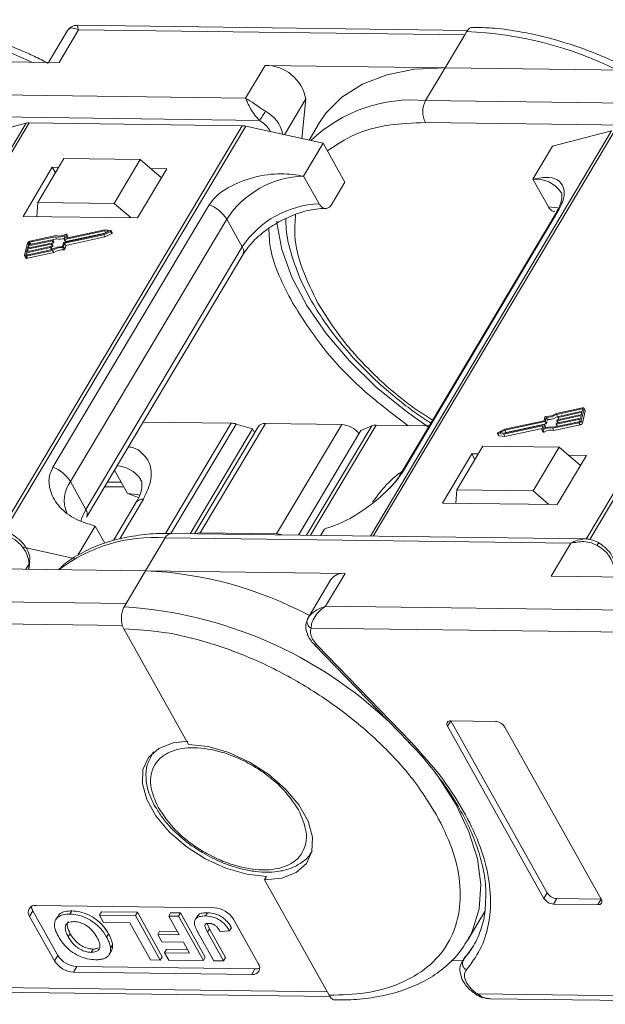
# Model space of a CAD drawing. Header units: millimetres. Extents: x 3104 to 4027, y -212 to 440.
# Tile 34 of 39: x 3779 to 3817, y 249 to 312. Entities that reach past the tile are written whole.
import ezdxf

# ---------------------------------------------------------------- set-up
doc = ezdxf.new("R2010")
doc.units = ezdxf.units.MM

msp = doc.modelspace()

# ---------------------------------------------------------------- linework, layer by layer
at = {"color": 7, "linetype": 'Continuous', "lineweight": 15}
for p, q in [((3781.519, 309.389), (3782.772, 311.494)), ((3807.713, 311.458), (3782.658, 311.788)), ((3782.772, 311.494), (3807.528, 311.167)), ((3782.061, 311.444), (3780.843, 309.398)), ((3807.528, 311.167), (3806.275, 309.063)), ((3807.653, 311.378), (3807.528, 311.167)), ((3768.721, 309.558), (3781.519, 309.389)), ((3794.727, 309.215), (3793.475, 307.11)), ((3806.275, 309.063), (3794.727, 309.215)), ((3805.023, 306.958), (3806.275, 309.063)), ((3806.275, 309.063), (3819.073, 308.894)), ((3793.475, 307.11), (3767.468, 307.453)), ((3795.973, 304.765), (3797.338, 307.059)), ((3797.338, 307.059), (3797.078, 304.521)), ((3831.029, 306.615), (3805.023, 306.958)), ((3794.369, 305.684), (3767.449, 306.039)), ((3779.395, 305.503), (3763.923, 279.508)), ((3764.109, 279.506), (3779.596, 305.525)), ((3775.595, 304.517), (3779.395, 305.503)), ((3793.256, 305.345), (3777.767, 279.321)), ((3777.998, 279.297), (3793.485, 305.317)), ((3779.596, 305.525), (3793.256, 305.345)), ((3793.485, 305.317), (3798.454, 304.216)), ((3798.218, 305.544), (3797.547, 304.417)), ((3831.923, 305.189), (3805.004, 305.544)), ((3816.95, 305.008), (3801.478, 279.013)), ((3801.664, 279.01), (3817.151, 305.03)), ((3813.149, 304.022), (3816.95, 305.008)), ((3830.811, 304.85), (3815.321, 278.825)), ((3815.552, 278.801), (3831.04, 304.822)), ((3798.454, 304.216), (3797.201, 302.111)), ((3798.454, 304.216), (3799.85, 301.722)), ((3811.897, 301.917), (3813.149, 304.022)), ((3781.082, 302.677), (3779.203, 299.52)), ((3781.824, 303.233), (3780.154, 300.427)), ((3781.49, 302.672), (3781.082, 302.677)), ((3781.082, 302.677), (3781.281, 302.321)), ((3786.723, 303.168), (3781.824, 303.233)), ((3785.052, 300.362), (3786.723, 303.168)), ((3786.723, 303.168), (3788.086, 302.003)), ((3786.55, 299.423), (3788.43, 302.58)), ((3788.43, 302.58), (3787.395, 302.594)), ((3798.198, 300.33), (3797.201, 302.111)), ((3799.015, 300.319), (3799.85, 301.722)), ((3811.897, 301.917), (3812.894, 300.136)), ((3780.154, 300.427), (3780.099, 299.508)), ((3785.052, 300.362), (3780.154, 300.427)), ((3791.147, 300.276), (3781.125, 283.438)), ((3786.144, 299.428), (3785.052, 300.362)), ((3779.203, 299.52), (3786.55, 299.423)), ((3813.427, 299.818), (3803.405, 282.98)), ((3803.557, 283.142), (3813.579, 299.98)), ((3782.243, 282.509), (3792.265, 299.347)), ((3793.262, 297.566), (3792.265, 299.347)), ((3781.277, 298.223), (3779.622, 297.867)), ((3781.319, 298.292), (3779.637, 297.93)), ((3781.357, 298.08), (3781.277, 298.223)), ((3781.819, 297.858), (3784.374, 298.407)), ((3781.848, 298.06), (3781.906, 298.305)), ((3784.42, 298.598), (3781.865, 298.048)), ((3781.868, 297.809), (3784.376, 298.348)), ((3781.945, 297.906), (3784.448, 298.444)), ((3782.003, 298.371), (3781.948, 298.141)), ((3781.948, 297.666), (3784.456, 298.205)), ((3784.452, 298.665), (3781.965, 298.13)), ((3782.081, 298.242), (3782.001, 298.384)), ((3782.003, 298.371), (3782.082, 298.228)), ((3782.064, 298.151), (3782.082, 298.228)), ((3784.374, 298.407), (3784.696, 298.567)), ((3784.376, 298.348), (3784.814, 298.565)), ((3784.456, 298.205), (3784.376, 298.348)), ((3784.696, 298.567), (3784.42, 298.598)), ((3784.493, 298.466), (3784.42, 298.598)), ((3784.828, 298.623), (3784.452, 298.665)), ((3784.456, 298.205), (3784.894, 298.422)), ((3784.814, 298.565), (3784.894, 298.422)), ((3784.925, 298.471), (3784.846, 298.613)), ((3779.487, 297.808), (3779.305, 297.047)), ((3779.435, 297.256), (3780.972, 297.586)), ((3781.01, 297.745), (3779.473, 297.414)), ((3779.488, 297.478), (3781.025, 297.808)), ((3779.526, 297.636), (3779.488, 297.478)), ((3781.063, 297.966), (3779.526, 297.636)), ((3779.602, 297.502), (3779.526, 297.636)), ((3779.542, 297.699), (3781.079, 298.03)), ((3779.572, 297.826), (3779.542, 297.699)), ((3779.632, 297.719), (3779.572, 297.826)), ((3779.622, 297.867), (3779.697, 297.733)), ((3780.99, 297.575), (3780.982, 297.543)), ((3781.069, 297.439), (3780.989, 297.582)), ((3780.99, 297.58), (3781.09, 297.602)), ((3781.069, 297.432), (3780.99, 297.575)), ((3781.09, 297.602), (3781.01, 297.745)), ((3781.043, 297.797), (3781.035, 297.765)), ((3781.115, 297.622), (3781.035, 297.765)), ((3781.122, 297.661), (3781.042, 297.804)), ((3781.043, 297.802), (3781.143, 297.824)), ((3781.123, 297.654), (3781.043, 297.797)), ((3781.143, 297.824), (3781.063, 297.966)), ((3781.096, 298.018), (3781.088, 297.987)), ((3781.168, 297.844), (3781.088, 297.987)), ((3781.175, 297.883), (3781.095, 298.025)), ((3781.096, 298.024), (3781.357, 298.08)), ((3781.176, 297.876), (3781.096, 298.018)), ((3781.115, 297.622), (3781.123, 297.654)), ((3781.168, 297.844), (3781.176, 297.876)), ((3781.736, 297.593), (3781.794, 297.838)), ((3781.809, 297.564), (3781.868, 297.809)), ((3781.889, 297.421), (3781.809, 297.564)), ((3781.848, 298.053), (3781.928, 297.91)), ((3781.945, 297.906), (3781.865, 298.048)), ((3781.948, 297.666), (3781.868, 297.809)), ((3781.889, 297.421), (3781.948, 297.666)), ((3781.954, 298.13), (3781.948, 298.141)), ((3793.262, 297.566), (3783.24, 280.728)), ((3779.309, 297.006), (3779.389, 296.863)), ((3779.42, 297.192), (3779.39, 297.066)), ((3779.39, 297.066), (3779.402, 297.043)), ((3779.409, 296.98), (3781.091, 297.341)), ((3779.489, 296.837), (3779.409, 296.98)), ((3780.957, 297.523), (3779.42, 297.192)), ((3779.495, 297.058), (3779.42, 297.192)), ((3779.424, 297.043), (3781.08, 297.399)), ((3779.473, 297.414), (3779.435, 297.256)), ((3779.548, 297.28), (3779.473, 297.414)), ((3779.489, 296.837), (3781.171, 297.199)), ((3781.032, 297.389), (3780.957, 297.523)), ((3781.062, 297.401), (3780.982, 297.543)), ((3781.062, 297.401), (3781.069, 297.432)), ((3781.171, 297.199), (3781.091, 297.341)), ((3781.742, 297.522), (3781.821, 297.379)), ((3783.283, 280.227), (3793.305, 297.065)), ((3815.076, 287.238), (3813.394, 286.877)), ((3815.061, 287.175), (3813.406, 286.819)), ((3813.485, 286.677), (3813.406, 286.819)), ((3815.05, 286.962), (3813.513, 286.632)), ((3813.528, 286.695), (3815.065, 287.026)), ((3814.998, 286.41), (3815.18, 287.171)), ((3815.012, 286.804), (3815.05, 286.962)), ((3815.089, 287.125), (3815.061, 287.175)), ((3815.065, 287.026), (3815.096, 287.153)), ((3815.078, 286.268), (3815.26, 287.028)), ((3815.256, 287.07), (3815.176, 287.212)), ((3815.18, 287.171), (3815.26, 287.028)), ((3786.918, 286.333), (3792.548, 286.259)), ((3792.548, 286.259), (3788.336, 279.181)), ((3788.692, 279.169), (3792.88, 286.204)), ((3790.571, 279.214), (3794.747, 286.23)), ((3793.925, 285.887), (3792.88, 286.204)), ((3794.747, 286.23), (3799.645, 286.166)), ((3812.617, 286.41), (3810.109, 285.87)), ((3812.666, 286.36), (3810.111, 285.811)), ((3810.191, 285.668), (3812.746, 286.217)), ((3812.676, 286.655), (3812.617, 286.41)), ((3812.746, 286.217), (3812.666, 286.36)), ((3812.749, 286.625), (3812.691, 286.38)), ((3812.771, 286.238), (3812.691, 286.38)), ((3812.829, 286.483), (3812.749, 286.625)), ((3812.771, 286.238), (3812.829, 286.483)), ((3813.166, 285.927), (3814.848, 286.288)), ((3813.208, 285.996), (3814.863, 286.351)), ((3813.389, 286.2), (3813.397, 286.232)), ((3813.39, 286.193), (3813.469, 286.052)), ((3814.944, 286.519), (3813.407, 286.189)), ((3813.482, 286.055), (3813.407, 286.189)), ((3813.422, 286.252), (3814.959, 286.582)), ((3813.442, 286.422), (3813.45, 286.453)), ((3813.443, 286.415), (3813.522, 286.274)), ((3814.997, 286.741), (3813.46, 286.41)), ((3813.535, 286.276), (3813.46, 286.41)), ((3813.475, 286.474), (3815.012, 286.804)), ((3813.485, 286.677), (3813.506, 286.681)), ((3813.495, 286.643), (3813.503, 286.675)), ((3813.496, 286.636), (3813.575, 286.495)), ((3813.588, 286.498), (3813.513, 286.632)), ((3814.848, 286.288), (3814.928, 286.146)), ((3814.913, 286.392), (3814.944, 286.519)), ((3814.959, 286.582), (3814.997, 286.741)), ((3815.078, 286.268), (3814.998, 286.41)), ((3793.925, 285.887), (3789.924, 279.165)), ((3794.286, 286.029), (3790.199, 279.162)), ((3794.059, 285.648), (3793.925, 285.887)), ((3799.645, 286.166), (3795.469, 279.15)), ((3796.864, 279.074), (3800.865, 285.796)), ((3801.569, 286.09), (3797.389, 279.067)), ((3797.633, 279.064), (3801.843, 286.137)), ((3801.569, 286.09), (3800.865, 285.796)), ((3801.843, 286.137), (3805.257, 286.092)), ((3809.64, 285.605), (3809.719, 285.463)), ((3809.657, 285.595), (3810.033, 285.554)), ((3809.737, 285.453), (3809.657, 285.595)), ((3810.109, 285.87), (3809.671, 285.654)), ((3810.111, 285.811), (3809.789, 285.651)), ((3809.789, 285.651), (3810.066, 285.621)), ((3810.033, 285.554), (3812.52, 286.088)), ((3810.066, 285.621), (3812.62, 286.17)), ((3810.191, 285.668), (3810.111, 285.811)), ((3810.113, 285.411), (3812.501, 285.924)), ((3810.117, 285.632), (3810.191, 285.668)), ((3812.483, 285.848), (3812.538, 286.077)), ((3812.484, 285.834), (3812.564, 285.691)), ((3812.534, 286.063), (3812.52, 286.088)), ((3812.616, 285.69), (3812.536, 285.832)), ((3812.638, 286.159), (3812.579, 285.914)), ((3812.717, 286.023), (3812.637, 286.165)), ((3812.717, 286.016), (3812.638, 286.159)), ((3812.705, 285.964), (3812.717, 286.016)), ((3813.246, 285.784), (3813.166, 285.927)), ((3813.246, 285.784), (3814.928, 286.146)), ((3809.737, 285.453), (3810.113, 285.411)), ((3810.113, 285.411), (3810.033, 285.554)), ((3808.688, 284.777), (3807.018, 281.97)), ((3813.587, 284.712), (3808.688, 284.777)), ((3811.916, 281.906), (3813.587, 284.712)), ((3813.587, 284.712), (3814.95, 283.547)), ((3807.988, 284.291), (3806.109, 281.134)), ((3808.396, 284.285), (3807.988, 284.291)), ((3807.988, 284.291), (3808.187, 283.935)), ((3813.456, 281.037), (3815.335, 284.194)), ((3815.335, 284.194), (3814.175, 284.209)), ((3785.076, 283.239), (3785.909, 281.75)), ((3782.243, 282.509), (3783.24, 280.728)), ((3784.621, 282.474), (3785.511, 282.462)), ((3784.448, 282.183), (3785.676, 282.167)), ((3806.967, 281.122), (3807.018, 281.97)), ((3807.018, 281.97), (3811.916, 281.906)), ((3812.925, 281.044), (3811.916, 281.906)), ((3786.465, 281.183), (3784.999, 278.721)), ((3785.412, 278.842), (3786.925, 281.384)), ((3785.909, 281.75), (3786.618, 281.497)), ((3806.109, 281.134), (3813.456, 281.037)), ((3782.721, 277.782), (3783.838, 279.659)), ((3783.838, 279.659), (3784.458, 278.553)), ((3798.289, 279.055), (3798.534, 279.466)), ((3787.066, 276.789), (3788.319, 278.894)), ((3788.319, 278.894), (3814.325, 278.551)), ((3815.263, 278.831), (3788.731, 279.181)), ((3795.469, 279.15), (3790.571, 279.214)), ((3779.213, 278.302), (3782.586, 277.555)), ((3814.325, 278.551), (3813.073, 276.446)), ((3779.585, 276.887), (3779.635, 277.372)), ((3775.518, 276.941), (3787.066, 276.789)), ((3779.382, 276.89), (3779.59, 277.241)), ((3779.59, 277.241), (3779.554, 276.888)), ((3787.066, 276.789), (3785.813, 274.684)), ((3799.864, 276.62), (3787.066, 276.789)), ((3798.943, 276.218), (3797.481, 273.761)), ((3798.612, 274.515), (3799.864, 276.62)), ((3813.073, 276.446), (3824.621, 276.293)), ((3785.813, 274.684), (3761.057, 275.01)), ((3785.813, 274.684), (3785.688, 274.473)), ((3823.368, 274.189), (3798.612, 274.515)), ((3760.125, 273.608), (3785.583, 273.273)), ((3797.501, 273.793), (3797.405, 273.545)), ((3785.669, 273.059), (3789.818, 265.649)), ((3797.68, 273.113), (3823.138, 272.777)), ((3798.042, 272.042), (3797.767, 272.405)), ((3797.892, 272.045), (3803.936, 265.795)), ((3804.087, 265.791), (3798.042, 272.042)), ((3806.429, 266.809), (3806.638, 267.16)), ((3806.429, 266.809), (3812.612, 255.766)), ((3809.496, 267.123), (3806.638, 267.16)), ((3806.638, 267.16), (3812.821, 256.117)), ((3816.286, 255.718), (3810.103, 266.761)), ((3803.925, 265.79), (3804.065, 265.649)), ((3787.545, 265.128), (3787.429, 264.933)), ((3787.429, 264.933), (3787.469, 264.998)), ((3787.469, 264.998), (3787.595, 265.172)), ((3797.741, 258.796), (3797.692, 258.718)), ((3794.809, 257.168), (3794.684, 256.957)), ((3794.684, 256.957), (3798.832, 249.547)), ((3812.612, 255.766), (3812.821, 256.117)), ((3791.476, 255.161), (3780.046, 255.311)), ((3813.22, 255.404), (3813.428, 255.755)), ((3813.22, 255.404), (3816.077, 255.367)), ((3813.428, 255.755), (3816.286, 255.717)), ((3816.077, 255.367), (3816.286, 255.717)), ((3779.629, 254.61), (3779.837, 254.96)), ((3779.629, 254.61), (3781.224, 251.76)), ((3779.837, 254.96), (3781.433, 252.111)), ((3781.429, 254.614), (3781.304, 254.403)), ((3782.324, 254.964), (3782.199, 254.753)), ((3784.108, 254.692), (3784.233, 254.902)), ((3786.411, 254.662), (3784.108, 254.692)), ((3784.108, 254.692), (3784.374, 254.217)), ((3784.233, 254.902), (3786.536, 254.872)), ((3786.536, 254.872), (3786.411, 254.662)), ((3788.006, 251.812), (3786.411, 254.662)), ((3786.536, 254.872), (3788.132, 252.022)), ((3788.546, 254.633), (3788.671, 254.844)), ((3788.546, 254.633), (3789.221, 253.428)), ((3789.174, 254.625), (3788.546, 254.633)), ((3788.671, 254.844), (3789.299, 254.836)), ((3789.299, 254.836), (3789.174, 254.625)), ((3790.77, 251.775), (3789.174, 254.625)), ((3789.299, 254.836), (3790.895, 251.986)), ((3790.414, 254.67), (3790.289, 254.46)), ((3791.033, 254.849), (3790.908, 254.639)), ((3807.706, 253.054), (3808.822, 254.93)), ((3784.374, 254.217), (3786.049, 254.195)), ((3786.049, 254.195), (3787.378, 251.82)), ((3791.009, 254.151), (3791.16, 253.813)), ((3794.287, 251.587), (3792.691, 254.437)), ((3782.232, 253.505), (3782.106, 253.294)), ((3784.561, 253.289), (3784.687, 253.499)), ((3787.84, 253.446), (3787.965, 253.656)), ((3787.84, 253.446), (3788.105, 252.971)), ((3789.221, 253.428), (3787.84, 253.446)), ((3787.965, 253.656), (3789.101, 253.641)), ((3790.434, 253.563), (3791.439, 251.766)), ((3791.035, 253.603), (3791.16, 253.813)), ((3792.067, 251.758), (3791.035, 253.603)), ((3791.16, 253.813), (3792.193, 251.969)), ((3791.841, 253.647), (3792.449, 253.675)), ((3792.449, 253.675), (3792.574, 253.886)), ((3784.946, 252.777), (3784.821, 252.566)), ((3788.105, 252.971), (3789.487, 252.953)), ((3789.487, 252.953), (3789.876, 252.259)), ((3807.851, 253.311), (3807.706, 253.054)), ((3781.224, 251.76), (3781.433, 252.111)), ((3783.571, 252.305), (3783.696, 252.516)), ((3784.737, 252.176), (3784.862, 252.386)), ((3788.285, 252.28), (3788.41, 252.49)), ((3788.285, 252.28), (3788.551, 251.805)), ((3789.876, 252.259), (3788.285, 252.28)), ((3788.41, 252.49), (3789.756, 252.472)), ((3808.053, 252.658), (3807.436, 251.803)), ((3787.378, 251.82), (3788.006, 251.812)), ((3788.006, 251.812), (3788.132, 252.022)), ((3788.551, 251.805), (3790.77, 251.775)), ((3790.77, 251.775), (3790.895, 251.986)), ((3791.439, 251.766), (3792.067, 251.758)), ((3792.193, 251.969), (3792.067, 251.758)), ((3806.669, 251.777), (3807.403, 251.768)), ((3807.506, 251.941), (3807.368, 251.708)), ((3807.368, 251.708), (3807.436, 251.803)), ((3807.436, 251.803), (3807.565, 252.019)), ((3782.439, 251.036), (3782.648, 251.387)), ((3782.439, 251.036), (3793.869, 250.886)), ((3782.648, 251.387), (3794.078, 251.237)), ((3793.869, 250.886), (3794.078, 251.237)), ((3798.713, 249.761), (3770.809, 250.129)), ((3771.601, 249.826), (3798.897, 249.466)), ((3808.303, 249.563), (3808.304, 249.563)), ((3836.267, 249.266), (3808.364, 249.634)), ((3809.155, 249.33), (3836.452, 248.97))]:
    msp.add_line(p, q, dxfattribs=at)
at = {"color": 7, "linetype": 'Continuous', "lineweight": 15, "flags": 128}
for points in [[(3806.275, 309.063), (3804.313, 308.962), (3802.533, 308.611), (3800.971, 308.014), (3799.659, 307.185), (3798.624, 306.14), (3798.218, 305.544)], [(3813.562, 300.06), (3813.499, 300.073), (3812.894, 300.136)], [(3813.579, 299.98), (3813.491, 299.904), (3813.427, 299.818)], [(3805.207, 286.007), (3803.786, 287.007), (3801.861, 288.577), (3800.133, 290.256), (3798.637, 292.013), (3797.402, 293.812), (3796.453, 295.618), (3795.808, 297.394), (3795.481, 299.106), (3795.47, 299.224)], [(3781.949, 298.386), (3781.96, 298.391), (3781.97, 298.394), (3781.98, 298.394), (3781.989, 298.393), (3781.996, 298.39), (3782.001, 298.385), (3782.003, 298.378), (3782.003, 298.371)], [(3782.082, 298.228), (3782.083, 298.236), (3782.081, 298.242)], [(3784.828, 298.623), (3784.838, 298.62), (3784.844, 298.615), (3784.847, 298.608), (3784.847, 298.599), (3784.843, 298.59), (3784.836, 298.58), (3784.826, 298.572), (3784.814, 298.565)], [(3784.894, 298.422), (3784.906, 298.429), (3784.916, 298.438), (3784.923, 298.447), (3784.927, 298.457), (3784.927, 298.466), (3784.925, 298.471)], [(3780.972, 297.586), (3780.976, 297.587), (3780.98, 297.587), (3780.983, 297.586), (3780.986, 297.585), (3780.988, 297.583), (3780.99, 297.581), (3780.99, 297.578), (3780.99, 297.575)], [(3781.025, 297.808), (3781.03, 297.808), (3781.033, 297.808), (3781.037, 297.808), (3781.039, 297.806), (3781.041, 297.805), (3781.043, 297.802), (3781.043, 297.8), (3781.043, 297.797)], [(3781.079, 298.03), (3781.083, 298.03), (3781.087, 298.03), (3781.09, 298.03), (3781.093, 298.028), (3781.095, 298.026), (3781.096, 298.024), (3781.096, 298.021), (3781.096, 298.018)], [(3781.865, 298.048), (3781.861, 298.048), (3781.857, 298.048), (3781.854, 298.049), (3781.851, 298.05), (3781.849, 298.052), (3781.848, 298.054), (3781.847, 298.057), (3781.848, 298.06)], [(3781.948, 298.141), (3781.947, 298.138), (3781.948, 298.136), (3781.949, 298.133), (3781.951, 298.131), (3781.954, 298.13), (3781.957, 298.13), (3781.961, 298.129), (3781.965, 298.13)], [(3779.409, 296.98), (3779.385, 296.976), (3779.362, 296.977), (3779.342, 296.981), (3779.326, 296.988), (3779.314, 296.999), (3779.306, 297.013), (3779.303, 297.029), (3779.305, 297.047)], [(3779.39, 297.066), (3779.389, 297.06), (3779.39, 297.054), (3779.393, 297.05), (3779.397, 297.046), (3779.402, 297.043), (3779.409, 297.042), (3779.416, 297.042), (3779.424, 297.043)], [(3781.059, 297.394), (3781.061, 297.398), (3781.062, 297.401)], [(3815.096, 287.153), (3815.096, 287.159), (3815.095, 287.164), (3815.093, 287.169), (3815.088, 287.172), (3815.083, 287.175), (3815.076, 287.176), (3815.069, 287.176), (3815.061, 287.175)], [(3815.076, 287.238), (3815.1, 287.242), (3815.123, 287.242), (3815.143, 287.238), (3815.159, 287.23), (3815.172, 287.219), (3815.179, 287.205), (3815.182, 287.189), (3815.18, 287.171)], [(3813.407, 286.189), (3813.402, 286.188), (3813.399, 286.188), (3813.395, 286.189), (3813.393, 286.19), (3813.391, 286.192), (3813.389, 286.194), (3813.389, 286.197), (3813.389, 286.2)], [(3813.46, 286.41), (3813.456, 286.41), (3813.452, 286.41), (3813.449, 286.411), (3813.446, 286.412), (3813.444, 286.414), (3813.442, 286.416), (3813.442, 286.419), (3813.442, 286.422)], [(3813.513, 286.632), (3813.509, 286.632), (3813.505, 286.632), (3813.502, 286.632), (3813.499, 286.634), (3813.497, 286.635), (3813.496, 286.638), (3813.495, 286.64), (3813.495, 286.643)], [(3809.657, 285.595), (3809.648, 285.598), (3809.641, 285.603), (3809.638, 285.61), (3809.638, 285.619), (3809.642, 285.629), (3809.649, 285.638), (3809.659, 285.647), (3809.671, 285.654)], [(3812.536, 285.832), (3812.526, 285.827), (3812.515, 285.825), (3812.505, 285.824), (3812.496, 285.825), (3812.489, 285.828), (3812.484, 285.834), (3812.482, 285.84), (3812.483, 285.848)], [(3812.538, 286.077), (3812.538, 286.08), (3812.537, 286.083), (3812.536, 286.085), (3812.534, 286.087), (3812.531, 286.088), (3812.528, 286.089), (3812.524, 286.089), (3812.52, 286.088)], [(3812.564, 285.691), (3812.564, 285.691), (3812.569, 285.686), (3812.576, 285.683), (3812.585, 285.681), (3812.595, 285.682), (3812.605, 285.685), (3812.616, 285.69)], [(3812.62, 286.17), (3812.624, 286.17), (3812.628, 286.17), (3812.631, 286.17), (3812.634, 286.168), (3812.636, 286.167), (3812.637, 286.164), (3812.638, 286.162), (3812.638, 286.159)], [(3786.696, 281.644), (3786.514, 281.688), (3785.909, 281.75)], [(3783.24, 280.728), (3782.977, 280.179), (3782.912, 279.973)], [(3816.017, 278.41), (3816.055, 278.474), (3816.084, 278.527), (3816.104, 278.566), (3816.115, 278.59), (3816.115, 278.598), (3816.114, 278.598)], [(3779.635, 277.372), (3779.622, 277.312), (3779.59, 277.241)], [(3797.892, 272.045), (3797.902, 272.037), (3797.937, 272.024), (3797.984, 272.026), (3798.042, 272.042)], [(3794.809, 257.168), (3793.547, 257.31), (3792.216, 257.696), (3790.895, 258.304), (3789.66, 259.099), (3788.583, 260.034), (3787.726, 261.055), (3787.139, 262.103), (3786.857, 263.116), (3786.895, 264.037), (3787.253, 264.811), (3787.907, 265.393), (3788.822, 265.749), (3789.774, 265.86)], [(3789.818, 265.649), (3791.08, 265.507), (3792.411, 265.121), (3793.732, 264.513), (3794.967, 263.718), (3796.045, 262.783), (3796.901, 261.762), (3797.488, 260.714), (3797.77, 259.701), (3797.732, 258.78), (3797.375, 258.007), (3796.72, 257.424), (3795.805, 257.068), (3794.684, 256.957)], [(3803.936, 265.795), (3803.946, 265.786), (3803.982, 265.774), (3804.029, 265.776), (3804.087, 265.791)], [(3805.642, 263.832), (3805.817, 263.593), (3806.956, 261.817), (3807.804, 260.044), (3808.343, 258.311), (3808.564, 256.654), (3808.461, 255.105), (3808.037, 253.697), (3807.851, 253.311)]]:
    msp.add_lwpolyline(points, dxfattribs=at)
at = {"color": 7, "linetype": 'Continuous', "lineweight": 15}
for centre, radius, start, end in [((3769.159, 287.971), 23.921, 63.68222, 87.74889), ((3806.714, 287.476), 23.921, 63.68222, 87.74889), ((3794.747, 306.58), 2.635, 10.46334, 90.43159), ((3804.155, 297.628), 9.369, 84.68884, 133.81237), ((3806.378, 306.233), 1.537, 151.84726, 206.63631), ((3787.263, 310.722), 8.711, 324.66196, 329.24799), ((3793.715, 304.312), 2.212, 12.3939, 62.13915), ((3779.579, 304.763), 0.762, 88.71486, 103.94659), ((3793.234, 304.214), 1.132, 77.19266, 88.88778), ((3797.4, 295.966), 6.148, 91.85146, 146.63211), ((3812.067, 299.912), 2.012, 34.97651, 94.86365), ((3790.313, 298.134), 2.299, 31.86296, 68.72336), ((3798.397, 294.185), 6.148, 91.85146, 146.63211), ((3781.48, 299.118), 0.918, 257.21693, 297.64361), ((3781.521, 299.091), 0.825, 255.81963, 301.24295), ((3779.672, 297.734), 0.199, 100.13345, 158.28269), ((3779.634, 297.801), 0.0664, 100.13345, 158.28269), ((3781.004, 297.777), 0.0332, 280.13345, 338.28269), ((3781.058, 297.999), 0.0332, 280.13345, 338.28269), ((3781.718, 296.448), 1.145, 89.11156, 123.86502), ((3781.084, 297.635), 0.0332, 280.13345, 338.28269), ((3781.114, 297.657), 0.00928, 343.83362, 27.82236), ((3781.137, 297.856), 0.0332, 280.13345, 338.28269), ((3781.167, 297.878), 0.00928, 343.83362, 27.82236), ((3781.556, 298.921), 0.864, 256.65483, 290.57082), ((3781.747, 297.588), 0.0666, 265.08198, 338.22439), ((3781.825, 297.826), 0.0332, 100.13345, 158.28269), ((3781.939, 297.92), 0.0147, 219.38216, 291.31431), ((3792.877, 297.281), 0.48, 333.29813, 36.49761), ((3780.951, 297.555), 0.0332, 280.13345, 338.28269), ((3781.061, 297.435), 0.00928, 343.83362, 27.82236), ((3781.662, 296.548), 0.978, 85.32254, 125.72777), ((3781.742, 296.405), 0.978, 85.32254, 125.72777), ((3781.827, 297.446), 0.0666, 265.08198, 338.22439), ((3779.457, 296.919), 0.0882, 219.38216, 291.31431), ((3812.823, 287.671), 0.978, 265.32254, 305.72777), ((3812.767, 287.77), 1.145, 269.11156, 303.86502), ((3815.207, 287.044), 0.0557, 343.83362, 27.82236), ((3792.518, 285.05), 1.21, 72.60466, 88.58202), ((3794.691, 285.73), 0.503, 83.62421, 143.5489), ((3812.66, 286.393), 0.0332, 280.13345, 338.28269), ((3812.738, 286.63), 0.0666, 85.08198, 158.22439), ((3812.74, 286.25), 0.0332, 280.13345, 338.28269), ((3812.847, 287.628), 1.145, 269.11156, 303.86502), ((3813.428, 286.219), 0.0332, 100.13345, 158.28269), ((3813.481, 286.441), 0.0332, 100.13345, 158.28269), ((3813.534, 286.663), 0.0332, 100.13345, 158.28269), ((3814.813, 286.484), 0.199, 280.13345, 338.28269), ((3814.851, 286.417), 0.0664, 280.13345, 338.28269), ((3814.893, 286.342), 0.199, 280.13345, 338.28269), ((3799.553, 284.619), 1.549, 39.39998, 86.5962), ((3801.82, 285.445), 0.692, 88.08646, 111.31749), ((3812.964, 285.127), 0.825, 75.81963, 121.24295), ((3813.005, 285.1), 0.918, 77.21693, 117.64361), ((3813.044, 284.984), 0.825, 75.81963, 121.24295), ((3812.708, 286.019), 0.00928, 343.83362, 27.82236), ((3809.737, 285.474), 0.0209, 212.10887, 269.29606), ((3780.29, 281.295), 2.299, 31.86296, 68.72336), ((3785.157, 281.61), 1.903, 34.29758, 87.55752), ((3803.852, 282.713), 0.521, 124.53354, 150.01461), ((3783.816, 281.321), 1.971, 142.93475, 204.26513), ((3786.869, 280.884), 0.503, 83.62421, 143.5489), ((3782.824, 280.439), 0.506, 336.16518, 34.75455), ((3777.536, 277.064), 2.062, 4.91796, 63.30134), ((3787.587, 268.94), 9.98, 85.79631, 127.46323), ((3788.774, 278.68), 0.503, 94.93467, 154.85936), ((3790.54, 278.571), 0.644, 87.24327, 113.70942), ((3795.43, 277.882), 1.268, 71.90738, 88.22848), ((3815.091, 276.569), 2.062, 4.91796, 63.30134), ((3785.99, 252.233), 24.579, 61.88911, 87.49099), ((3799.737, 275.657), 0.971, 82.44401, 144.7291), ((3784.001, 247.341), 27.185, 46.54173, 86.44117), ((3797.855, 273.521), 0.444, 155.44234, 246.7351), ((3806.6, 266.945), 0.218, 80.0385, 218.45582), ((3809.45, 266.356), 0.768, 31.84726, 86.63631), ((3813.473, 256.522), 0.768, 211.84726, 266.63631), ((3779.971, 254.881), 0.437, 80.0385, 218.45582), ((3780.382, 255.292), 0.637, 183.53369, 211.34635), ((3813.265, 256.171), 0.768, 211.84726, 266.63631), ((3816.115, 255.582), 0.218, 260.0385, 38.45582), ((3791.386, 253.626), 1.537, 31.84726, 86.63631), ((3782.738, 252.921), 1.537, 211.84726, 266.63631), ((3782.53, 252.571), 1.537, 211.84726, 266.63631), ((3793.945, 251.316), 0.437, 260.0385, 38.45582), ((3807.885, 251.6), 0.492, 155.65034, 240.17569), ((3794.11, 251.873), 0.637, 267.14035, 294.94614), ((3808.178, 249.73), 0.209, 306.81124, 332.44808)]:
    msp.add_arc(centre, radius, start, end, dxfattribs=at)
for points, knots in [([(3780.811, 309.345), (3780.661, 309.428), (3780.228, 309.668), (3779.3, 310.086), (3778.027, 310.624), (3776.506, 311.153), (3774.926, 311.596), (3773.308, 311.924), (3771.821, 312.121), (3770.911, 312.139), (3770.518, 312.146)], [0, 0, 0, 0, 0.044532, 0.128331, 0.266735, 0.409213, 0.560805, 0.717582, 0.878061, 1, 1, 1, 1]), ([(3782.772, 311.494), (3782.612, 311.556), (3782.365, 311.653), (3782.145, 311.574), (3782.065, 311.444), (3782.029, 311.386)], [0, 0, 0, 0, 0.4984129, 0.772928, 1, 1, 1, 1]), ([(3782.656, 311.788), (3782.583, 311.783), (3782.459, 311.774), (3782.251, 311.676), (3782.156, 311.565), (3782.105, 311.505)], [0, 0, 0, 0, 0.389383, 0.666862, 1, 1, 1, 1]), ([(3782.657, 311.781), (3782.657, 311.783), (3782.656, 311.811), (3782.683, 311.717), (3782.742, 311.568), (3782.772, 311.494)], [0, 0, 0, 0, 0.044563, 0.521846, 1, 1, 1, 1]), ([(3808.073, 311.653), (3808.027, 311.654), (3807.916, 311.655), (3807.769, 311.546), (3807.686, 311.426), (3807.653, 311.378)], [0, 0, 0, 0, 0.29921, 0.721934, 1, 1, 1, 1]), ([(3818.366, 308.85), (3818.216, 308.933), (3817.783, 309.172), (3816.855, 309.591), (3815.582, 310.129), (3814.061, 310.657), (3812.481, 311.1), (3810.862, 311.428), (3809.375, 311.626), (3808.465, 311.644), (3808.073, 311.651)], [0, 0, 0, 0, 0.0445325, 0.1283306, 0.2667352, 0.4092126, 0.5608048, 0.7175824, 0.8780612, 1, 1, 1, 1]), ([(3793.475, 307.11), (3793.658, 307.003), (3793.943, 306.838), (3794.394, 306.508), (3794.638, 306.343), (3794.749, 306.268)], [0, 0, 0, 0, 0.498413, 0.772928, 1, 1, 1, 1]), ([(3794.369, 305.684), (3794.266, 305.793), (3794.049, 306.025), (3793.796, 306.435), (3793.596, 306.821), (3793.515, 307.014), (3793.475, 307.11)], [0, 0, 0, 0, 0.2343503, 0.4981953, 0.748869, 1, 1, 1, 1]), ([(3795.066, 304.967), (3795.049, 305.003), (3794.98, 305.154), (3794.742, 305.414), (3794.491, 305.595), (3794.369, 305.684)], [0, 0, 0, 0, 0.142722, 0.582056, 1, 1, 1, 1]), ([(3805.004, 305.544), (3804.205, 305.515), (3802.561, 305.456), (3800.395, 304.859), (3799.286, 304.114), (3798.723, 303.735)], [0, 0, 0, 0, 0.317154, 0.653305, 1, 1, 1, 1]), ([(3797.201, 302.111), (3796.732, 302.181), (3795.705, 302.336), (3793.986, 302.092), (3792.54, 301.52), (3791.582, 300.865), (3791.274, 300.448), (3791.147, 300.276)], [0, 0, 0, 0, 0.219162, 0.4791659, 0.7354888, 0.890617, 1, 1, 1, 1]), ([(3813.579, 299.98), (3813.668, 300.154), (3813.899, 300.603), (3813.949, 301.258), (3813.669, 301.817), (3812.977, 302.106), (3812.26, 301.981), (3811.897, 301.917)], [0, 0, 0, 0, 0.109672, 0.284648, 0.519248, 0.75632, 1, 1, 1, 1]), ([(3813.71, 301.064), (3813.717, 301.055), (3813.752, 301.01), (3813.775, 300.904), (3813.762, 300.603), (3813.654, 300.225), (3813.484, 299.934), (3813.415, 299.815)], [0, 0, 0, 0, 0.067894, 0.345531, 0.591839, 0.832441, 1, 1, 1, 1]), ([(3799.015, 300.319), (3798.964, 300.248), (3798.861, 300.106), (3798.667, 300.018), (3798.471, 300.04), (3798.309, 300.157), (3798.23, 300.28), (3798.198, 300.33)], [0, 0, 0, 0, 0.214694, 0.429388, 0.644082, 0.858775, 1, 1, 1, 1]), ([(3812.894, 300.136), (3812.943, 300.065), (3813.042, 299.924), (3813.188, 299.835), (3813.27, 299.847), (3813.288, 299.849)], [0, 0, 0, 0, 0.4389656, 0.8779311, 1, 1, 1, 1]), ([(3795.607, 299.169), (3795.945, 299.341), (3796.419, 299.581), (3797.127, 299.819), (3797.699, 299.959), (3798.23, 300.034), (3798.501, 300.024), (3798.593, 300.021)], [0, 0, 0, 0, 0.329174, 0.461516, 0.675703, 0.889596, 1, 1, 1, 1]), ([(3796.685, 299.664), (3796.647, 299.21), (3796.554, 298.099), (3797.032, 296.153), (3797.761, 294.68), (3798.115, 293.965)], [0, 0, 0, 0, 0.262022, 0.641741, 1, 1, 1, 1]), ([(3793.321, 297.067), (3793.418, 297.226), (3793.615, 297.546), (3794.043, 298.011), (3794.533, 298.453), (3795.049, 298.84), (3795.434, 299.067), (3795.607, 299.169)], [0, 0, 0, 0, 0.2142216, 0.4301579, 0.6113, 0.8252845, 1, 1, 1, 1]), ([(3796.053, 299.377), (3796.057, 299.157), (3796.07, 298.445), (3796.36, 297.188), (3796.9, 295.639), (3797.674, 294.091), (3798.641, 292.574), (3799.774, 291.116), (3801.061, 289.718), (3802.355, 288.509), (3803.594, 287.5), (3804.543, 286.778), (3805.143, 286.397), (3805.358, 286.261)], [0, 0, 0, 0, 0.050224, 0.1621866, 0.2737079, 0.3844021, 0.493824, 0.6013649, 0.7053809, 0.8118659, 0.8889404, 0.9601856, 1, 1, 1, 1]), ([(3796.482, 293.987), (3795.886, 295.15), (3795.032, 296.819), (3794.984, 298.311), (3794.969, 298.762)], [0, 0, 0, 0, 0.697381, 1, 1, 1, 1]), ([(3803.883, 286.11), (3802.932, 286.827), (3800.888, 288.368), (3798.329, 291.08), (3797.092, 293.026), (3796.482, 293.987)], [0, 0, 0, 0, 0.3058402, 0.6572193, 1, 1, 1, 1]), ([(3798.115, 293.965), (3798.559, 293.247), (3799.475, 291.767), (3801.46, 289.577), (3803.483, 287.741), (3804.941, 286.79), (3805.468, 286.446)], [0, 0, 0, 0, 0.263846, 0.543497, 0.834774, 1, 1, 1, 1]), ([(3786.925, 281.384), (3787.133, 281.826), (3787.454, 282.506), (3787.43, 283.328), (3787.24, 283.9), (3786.845, 284.35), (3786.441, 284.669), (3786.08, 284.725), (3785.97, 284.741)], [0, 0, 0, 0, 0.293282, 0.451161, 0.61239, 0.773619, 0.931498, 1, 1, 1, 1]), ([(3781.125, 283.438), (3781.041, 283.255), (3780.824, 282.781), (3780.898, 281.906), (3781.4, 280.949), (3782.406, 280.099), (3783.357, 279.807), (3783.838, 279.659)], [0, 0, 0, 0, 0.109672, 0.284648, 0.519248, 0.75632, 1, 1, 1, 1]), ([(3798.534, 279.466), (3798.897, 279.585), (3799.691, 279.846), (3801.083, 280.673), (3802.299, 281.656), (3803.14, 282.521), (3803.435, 282.96), (3803.557, 283.142)], [0, 0, 0, 0, 0.219162, 0.4791659, 0.7354888, 0.890617, 1, 1, 1, 1]), ([(3803.507, 283.151), (3803.481, 283.134), (3803.171, 282.938), (3802.434, 282.297), (3801.941, 281.626), (3801.62, 281.19)], [0, 0, 0, 0, 0.03162, 0.370494, 1, 1, 1, 1]), ([(3786.716, 282.672), (3786.744, 282.629), (3786.818, 282.516), (3786.845, 282.245), (3786.765, 281.82), (3786.636, 281.452), (3786.482, 281.227), (3786.449, 281.18)], [0, 0, 0, 0, 0.169767, 0.442992, 0.691877, 0.935537, 1, 1, 1, 1]), ([(3803.392, 282.976), (3803.369, 282.931), (3803.252, 282.71), (3803, 282.386), (3802.737, 282.126), (3802.666, 282.057)], [0, 0, 0, 0, 0.156523, 0.775539, 1, 1, 1, 1]), ([(3779.612, 277.377), (3779.623, 277.421), (3779.677, 277.633), (3779.559, 277.981), (3779.347, 278.37), (3779.016, 278.771), (3778.684, 279.001), (3778.476, 279.146)], [0, 0, 0, 0, 0.068968, 0.327334, 0.506759, 0.690615, 1, 1, 1, 1]), ([(3788.738, 279.167), (3788.604, 279.173), (3787.932, 279.203), (3786.79, 279.105), (3785.335, 278.86), (3783.979, 278.44), (3782.756, 277.838), (3781.92, 277.306), (3781.562, 276.927), (3781.502, 276.862)], [0, 0, 0, 0, 0.044645, 0.223861, 0.404957, 0.587908, 0.773111, 0.961531, 1, 1, 1, 1]), ([(3814.325, 278.551), (3814.468, 278.628), (3814.754, 278.783), (3815.065, 278.815), (3815.22, 278.831)], [0, 0, 0, 0, 0.500456, 1, 1, 1, 1]), ([(3816.017, 278.41), (3815.898, 278.471), (3815.636, 278.606), (3815.042, 278.695), (3814.606, 278.607), (3814.325, 278.551)], [0, 0, 0, 0, 0.227063, 0.501587, 1, 1, 1, 1]), ([(3816.116, 278.596), (3815.946, 278.678), (3815.674, 278.809), (3815.376, 278.825), (3815.264, 278.831)], [0, 0, 0, 0, 0.623477, 1, 1, 1, 1]), ([(3817.166, 276.882), (3817.178, 276.926), (3817.232, 277.137), (3817.113, 277.485), (3816.902, 277.875), (3816.571, 278.276), (3816.239, 278.506), (3816.031, 278.65)], [0, 0, 0, 0, 0.068968, 0.327334, 0.506759, 0.690615, 1, 1, 1, 1]), ([(3785.688, 274.473), (3785.646, 274.387), (3785.561, 274.213), (3785.504, 273.88), (3785.511, 273.541), (3785.573, 273.256), (3785.642, 273.115), (3785.669, 273.059)], [0, 0, 0, 0, 0.214694, 0.429388, 0.644082, 0.858775, 1, 1, 1, 1]), ([(3797.452, 273.705), (3797.496, 273.778), (3797.593, 273.938), (3797.957, 274.258), (3798.355, 274.414), (3798.612, 274.515)], [0, 0, 0, 0, 0.227063, 0.501587, 1, 1, 1, 1]), ([(3798.612, 274.515), (3798.479, 274.421), (3798.214, 274.233), (3797.908, 273.854), (3797.706, 273.449), (3797.688, 273.221), (3797.68, 273.113)], [0, 0, 0, 0, 0.251131, 0.501805, 0.765641, 1, 1, 1, 1]), ([(3797.439, 273.676), (3797.387, 273.518), (3797.287, 273.213), (3797.39, 272.896), (3797.441, 272.743)], [0, 0, 0, 0, 0.516064, 1, 1, 1, 1]), ([(3785.669, 273.059), (3786.512, 273.01), (3788.249, 272.909), (3791.125, 272.222), (3794.147, 271.106), (3797.157, 269.548), (3799.961, 267.646), (3802.383, 265.522), (3804.36, 263.321), (3805.276, 261.843), (3805.722, 261.126)], [0, 0, 0, 0, 0.116516, 0.240011, 0.368641, 0.5, 0.631359, 0.759989, 0.883484, 1, 1, 1, 1]), ([(3797.441, 272.743), (3797.445, 272.724), (3797.468, 272.606), (3797.546, 272.496), (3797.61, 272.405)], [0, 0, 0, 0, 0.163984, 1, 1, 1, 1]), ([(3797.61, 272.405), (3797.621, 272.385), (3797.689, 272.258), (3797.8, 272.143), (3797.893, 272.046)], [0, 0, 0, 0, 0.153528, 1, 1, 1, 1]), ([(3787.886, 261.573), (3787.67, 262.065), (3787.338, 262.822), (3787.387, 263.727), (3787.615, 264.347), (3788.05, 264.846), (3788.83, 265.306), (3790.129, 265.527), (3791.698, 265.268), (3793.008, 264.781), (3794.012, 264.262), (3794.943, 263.628), (3796.014, 262.708), (3796.53, 261.948), (3796.866, 261.455)], [0, 0, 0, 0, 0.119728, 0.18418, 0.25, 0.31582, 0.380272, 0.5, 0.619728, 0.68418, 0.75, 0.81582, 0.880272, 1, 1, 1, 1]), ([(3804.065, 265.649), (3804.134, 265.581), (3804.61, 265.105), (3805.391, 264.173), (3806.383, 262.861), (3807.225, 261.515), (3807.914, 260.163), (3808.432, 258.819), (3808.765, 257.505), (3808.92, 256.345), (3808.874, 255.667), (3808.856, 255.382)], [0, 0, 0, 0, 0.020187, 0.141378, 0.265187, 0.390713, 0.517451, 0.645243, 0.774285, 0.905255, 1, 1, 1, 1]), ([(3807.64, 251.173), (3807.954, 251.597), (3808.594, 252.46), (3809.106, 254.044), (3809.251, 255.829), (3808.971, 257.783), (3808.279, 259.83), (3807.198, 261.891), (3805.814, 263.901), (3804.656, 265.169), (3804.087, 265.791)], [0, 0, 0, 0, 0.11979, 0.243937, 0.371168, 0.5, 0.628832, 0.756063, 0.88021, 1, 1, 1, 1]), ([(3787.487, 265.001), (3787.365, 264.779), (3787.112, 264.318), (3787.058, 263.491), (3787.197, 262.657), (3787.451, 262.11), (3787.571, 261.853)], [0, 0, 0, 0, 0.247399, 0.513174, 0.771653, 1, 1, 1, 1]), ([(3787.571, 261.853), (3787.577, 261.836), (3787.618, 261.735), (3787.692, 261.636), (3787.754, 261.553)], [0, 0, 0, 0, 0.164732, 1, 1, 1, 1]), ([(3787.754, 261.553), (3787.889, 261.33), (3788.166, 260.87), (3788.716, 260.257), (3789.318, 259.689), (3789.963, 259.174), (3790.456, 258.863), (3790.705, 258.706)], [0, 0, 0, 0, 0.208868, 0.428909, 0.601569, 0.798491, 1, 1, 1, 1]), ([(3796.866, 261.455), (3797.082, 260.962), (3797.415, 260.205), (3797.366, 259.3), (3797.137, 258.681), (3796.703, 258.181), (3795.922, 257.722), (3794.623, 257.5), (3793.055, 257.76), (3791.744, 258.247), (3790.74, 258.765), (3789.809, 259.4), (3788.739, 260.32), (3788.222, 261.079), (3787.886, 261.573)], [0, 0, 0, 0, 0.119728, 0.18418, 0.25, 0.31582, 0.380272, 0.5, 0.619728, 0.68418, 0.75, 0.81582, 0.880272, 1, 1, 1, 1]), ([(3805.722, 261.126), (3806.079, 260.409), (3806.816, 258.933), (3807.293, 256.752), (3807.23, 254.662), (3806.53, 252.805), (3805.233, 251.305), (3803.425, 250.252), (3801.281, 249.631), (3799.633, 249.575), (3798.832, 249.547)], [0, 0, 0, 0, 0.116516, 0.240011, 0.368641, 0.5, 0.631359, 0.759989, 0.883484, 1, 1, 1, 1]), ([(3790.705, 258.706), (3791.114, 258.484), (3791.687, 258.171), (3792.559, 257.841), (3793.29, 257.623), (3794.133, 257.471), (3794.965, 257.426), (3795.764, 257.505), (3796.509, 257.719), (3797.146, 258.101), (3797.556, 258.444), (3797.667, 258.691), (3797.675, 258.71)], [0, 0, 0, 0, 0.15333, 0.21491, 0.3157, 0.417944, 0.525586, 0.636129, 0.749419, 0.866255, 0.989699, 1, 1, 1, 1]), ([(3808.856, 255.382), (3808.853, 255.261), (3808.842, 254.711), (3808.601, 253.808), (3808.165, 252.734), (3807.675, 252.139), (3807.448, 251.864)], [0, 0, 0, 0, 0.086624, 0.393105, 0.718747, 1, 1, 1, 1]), ([(3781.471, 253.316), (3781.398, 253.46), (3781.252, 253.747), (3781.19, 254.172), (3781.331, 254.511), (3781.661, 254.709), (3781.979, 254.752), (3782.165, 254.753), (3782.199, 254.753)], [0, 0, 0, 0, 0.191632, 0.384748, 0.597539, 0.779434, 0.95988, 1, 1, 1, 1]), ([(3781.454, 254.6), (3781.467, 254.639), (3781.517, 254.785), (3781.795, 254.915), (3782.104, 254.963), (3782.291, 254.964), (3782.324, 254.964)], [0, 0, 0, 0, 0.142638, 0.530129, 0.914533, 1, 1, 1, 1]), ([(3782.199, 254.753), (3782.369, 254.743), (3782.71, 254.721), (3783.267, 254.529), (3783.775, 254.222), (3784.24, 253.798), (3784.443, 253.476), (3784.561, 253.289)], [0, 0, 0, 0, 0.192376, 0.386627, 0.570921, 0.749918, 1, 1, 1, 1]), ([(3782.324, 254.964), (3782.494, 254.953), (3782.835, 254.931), (3783.393, 254.739), (3783.9, 254.433), (3784.365, 254.009), (3784.568, 253.687), (3784.687, 253.499)], [0, 0, 0, 0, 0.192376, 0.386627, 0.570921, 0.749918, 1, 1, 1, 1]), ([(3790.202, 254.104), (3790.198, 254.188), (3790.192, 254.358), (3790.341, 254.534), (3790.589, 254.63), (3790.798, 254.636), (3790.908, 254.639)], [0, 0, 0, 0, 0.249405, 0.499779, 0.737005, 1, 1, 1, 1]), ([(3790.428, 254.661), (3790.445, 254.687), (3790.503, 254.772), (3790.719, 254.837), (3790.925, 254.845), (3791.033, 254.849)], [0, 0, 0, 0, 0.168914, 0.56305, 1, 1, 1, 1]), ([(3790.908, 254.639), (3791.083, 254.624), (3791.355, 254.602), (3791.75, 254.424), (3792.054, 254.204), (3792.288, 253.942), (3792.4, 253.756), (3792.449, 253.675)], [0, 0, 0, 0, 0.294754, 0.457598, 0.620446, 0.836095, 1, 1, 1, 1]), ([(3791.033, 254.849), (3791.209, 254.835), (3791.48, 254.813), (3791.875, 254.634), (3792.18, 254.414), (3792.413, 254.152), (3792.525, 253.966), (3792.574, 253.886)], [0, 0, 0, 0, 0.294754, 0.457598, 0.620446, 0.836095, 1, 1, 1, 1]), ([(3782.466, 254.278), (3782.348, 254.27), (3782.123, 254.252), (3781.942, 254.081), (3781.89, 253.837), (3781.965, 253.565), (3782.065, 253.374), (3782.106, 253.294)], [0, 0, 0, 0, 0.223014, 0.426715, 0.599743, 0.8345, 1, 1, 1, 1]), ([(3782.232, 253.505), (3782.161, 253.648), (3782.046, 253.882), (3782.015, 254.153), (3782.082, 254.243), (3782.105, 254.274)], [0, 0, 0, 0, 0.510506, 0.835715, 1, 1, 1, 1]), ([(3783.944, 253.278), (3783.854, 253.423), (3783.707, 253.66), (3783.375, 253.965), (3783.038, 254.159), (3782.72, 254.263), (3782.542, 254.274), (3782.466, 254.278)], [0, 0, 0, 0, 0.300079, 0.491507, 0.683928, 0.866896, 1, 1, 1, 1]), ([(3790.434, 253.563), (3790.414, 253.599), (3790.375, 253.67), (3790.325, 253.769), (3790.282, 253.859), (3790.25, 253.941), (3790.219, 254.024), (3790.207, 254.077), (3790.202, 254.104)], [0, 0, 0, 0, 0.195253, 0.390637, 0.541833, 0.693381, 0.846202, 1, 1, 1, 1]), ([(3791.133, 254.164), (3791.079, 254.162), (3790.991, 254.16), (3790.902, 254.116), (3790.861, 254.048), (3790.886, 253.874), (3790.97, 253.721), (3791.035, 253.603)], [0, 0, 0, 0, 0.18477, 0.299721, 0.415218, 0.548197, 1, 1, 1, 1]), ([(3791.558, 254.003), (3791.533, 254.021), (3791.483, 254.058), (3791.402, 254.103), (3791.32, 254.135), (3791.248, 254.154), (3791.186, 254.162), (3791.151, 254.164), (3791.133, 254.164)], [0, 0, 0, 0, 0.189934, 0.385839, 0.560405, 0.742121, 0.870181, 1, 1, 1, 1]), ([(3791.841, 253.647), (3791.83, 253.665), (3791.808, 253.7), (3791.773, 253.754), (3791.736, 253.807), (3791.69, 253.867), (3791.635, 253.934), (3791.584, 253.98), (3791.558, 254.003)], [0, 0, 0, 0, 0.146273, 0.292648, 0.438947, 0.585584, 0.790322, 1, 1, 1, 1]), ([(3783.696, 252.516), (3783.555, 252.529), (3783.317, 252.55), (3782.959, 252.715), (3782.653, 252.934), (3782.408, 253.211), (3782.288, 253.411), (3782.232, 253.505)], [0, 0, 0, 0, 0.243708, 0.411455, 0.579081, 0.803429, 1, 1, 1, 1]), ([(3784.687, 253.499), (3784.706, 253.463), (3784.746, 253.392), (3784.797, 253.285), (3784.845, 253.179), (3784.889, 253.058), (3784.93, 252.922), (3784.941, 252.825), (3784.946, 252.777)], [0, 0, 0, 0, 0.144333, 0.288896, 0.43326, 0.578073, 0.787796, 1, 1, 1, 1]), ([(3799.23, 249.263), (3799.364, 249.257), (3800.036, 249.227), (3801.177, 249.325), (3802.634, 249.57), (3803.986, 249.992), (3805.223, 250.582), (3806.318, 251.359), (3807.233, 252.273), (3807.652, 253.002), (3807.852, 253.348)], [0, 0, 0, 0, 0.03358, 0.168289, 0.304412, 0.441929, 0.581138, 0.722767, 0.86828, 1, 1, 1, 1]), ([(3783.845, 251.83), (3783.675, 251.841), (3783.333, 251.863), (3782.775, 252.06), (3782.264, 252.369), (3781.795, 252.8), (3781.59, 253.127), (3781.471, 253.316)], [0, 0, 0, 0, 0.190951, 0.383806, 0.567202, 0.749158, 1, 1, 1, 1]), ([(3782.106, 253.294), (3782.195, 253.15), (3782.339, 252.917), (3782.658, 252.617), (3782.974, 252.43), (3783.294, 252.324), (3783.48, 252.311), (3783.571, 252.305)], [0, 0, 0, 0, 0.30115, 0.485556, 0.671153, 0.838464, 1, 1, 1, 1]), ([(3783.571, 252.305), (3783.681, 252.312), (3783.881, 252.323), (3784.07, 252.456), (3784.157, 252.652), (3784.117, 252.938), (3784.006, 253.157), (3783.944, 253.278)], [0, 0, 0, 0, 0.206921, 0.375523, 0.544118, 0.748218, 1, 1, 1, 1]), ([(3784.561, 253.289), (3784.581, 253.253), (3784.621, 253.182), (3784.672, 253.075), (3784.719, 252.969), (3784.764, 252.847), (3784.805, 252.711), (3784.816, 252.615), (3784.821, 252.566)], [0, 0, 0, 0, 0.144333, 0.288896, 0.43326, 0.578073, 0.787796, 1, 1, 1, 1]), ([(3784.946, 252.777), (3784.946, 252.713), (3784.944, 252.585), (3784.903, 252.459), (3784.867, 252.397), (3784.861, 252.387)], [0, 0, 0, 0, 0.448018, 0.906469, 1, 1, 1, 1]), ([(3784.045, 252.59), (3784.014, 252.572), (3783.923, 252.518), (3783.786, 252.517), (3783.696, 252.516)], [0, 0, 0, 0, 0.342803, 1, 1, 1, 1]), ([(3784.821, 252.566), (3784.821, 252.502), (3784.82, 252.374), (3784.769, 252.231), (3784.709, 252.124), (3784.646, 252.05), (3784.569, 251.983), (3784.503, 251.95), (3784.47, 251.933)], [0, 0, 0, 0, 0.234577, 0.474616, 0.602394, 0.731366, 0.864712, 1, 1, 1, 1]), ([(3784.47, 251.933), (3784.44, 251.92), (3784.379, 251.894), (3784.278, 251.869), (3784.176, 251.849), (3784.07, 251.837), (3783.96, 251.83), (3783.883, 251.83), (3783.845, 251.83)], [0, 0, 0, 0, 0.173824, 0.348753, 0.509989, 0.671947, 0.83568, 1, 1, 1, 1]), ([(3807.478, 251.823), (3807.423, 251.762), (3807.257, 251.577), (3807.184, 251.152), (3807.281, 250.835), (3807.328, 250.682)], [0, 0, 0, 0, 0.201698, 0.615167, 1, 1, 1, 1]), ([(3807.653, 250.35), (3807.614, 250.429), (3807.537, 250.587), (3807.505, 250.81), (3807.53, 251.014), (3807.603, 251.12), (3807.64, 251.173)], [0, 0, 0, 0, 0.249897, 0.499995, 0.749897, 1, 1, 1, 1]), ([(3807.328, 250.682), (3807.332, 250.665), (3807.352, 250.562), (3807.419, 250.468), (3807.474, 250.389)], [0, 0, 0, 0, 0.1655911, 1, 1, 1, 1]), ([(3807.474, 250.389), (3807.492, 250.357), (3807.571, 250.208), (3807.852, 249.887), (3808.181, 249.656), (3808.388, 249.511)], [0, 0, 0, 0, 0.094328, 0.431919, 1, 1, 1, 1]), ([(3798.832, 249.547), (3798.882, 249.477), (3798.981, 249.335), (3799.127, 249.246), (3799.211, 249.258), (3799.23, 249.261)], [0, 0, 0, 0, 0.436265, 0.872529, 1, 1, 1, 1]), ([(3808.303, 249.563), (3808.446, 249.492), (3808.715, 249.357), (3809.014, 249.339), (3809.154, 249.33)], [0, 0, 0, 0, 0.529898, 1, 1, 1, 1]), ([(3808.364, 249.634), (3808.48, 249.546), (3808.715, 249.368), (3809.008, 249.348), (3809.156, 249.337)], [0, 0, 0, 0, 0.4936056, 1, 1, 1, 1])]:
    msp.add_open_spline(points, degree=3, knots=knots, dxfattribs=at)
for points in [[(3797.767, 272.405), (3797.708, 272.536), (3797.59, 272.798), (3797.65, 273.008), (3797.68, 273.113)], [(3808.364, 249.634), (3808.215, 249.741), (3807.916, 249.956), (3807.741, 250.219), (3807.653, 250.35)]]:
    msp.add_open_spline(points, degree=3, dxfattribs=at)

doc.saveas('drawing.dxf')
